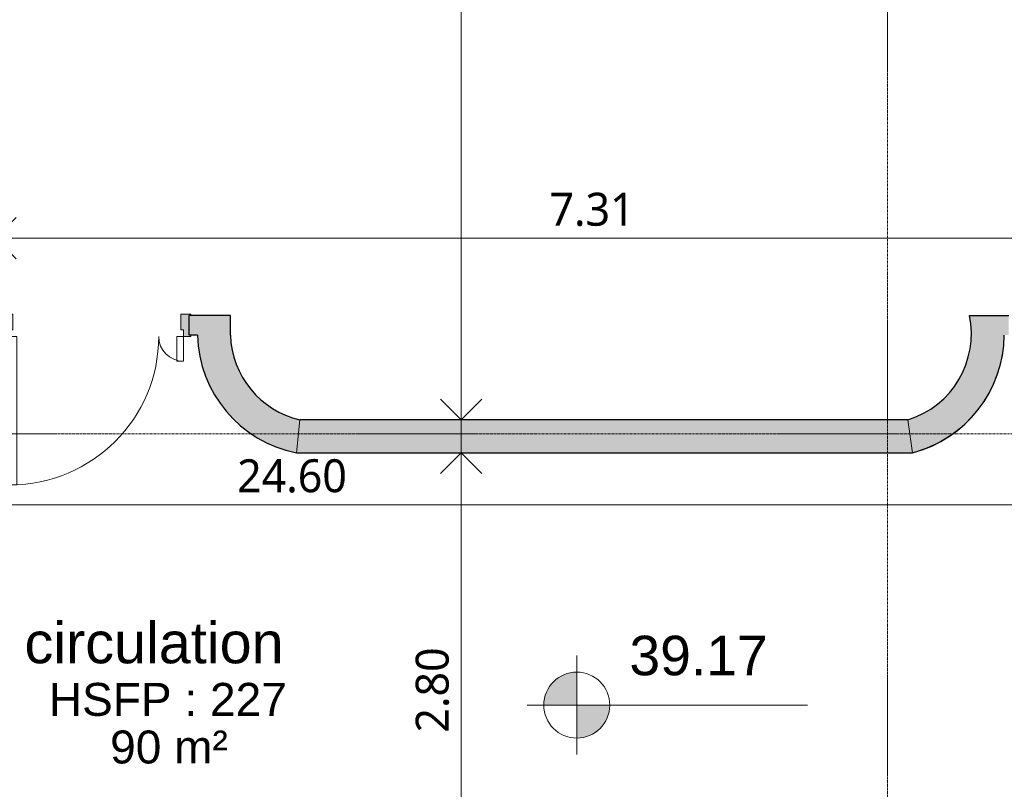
# Model space of a CAD drawing. Header units: millimetres. Extents: x -61176 to 31560, y -11428 to 53287.
# Tile 81 of 124: x -3427 to 2546, y 16703 to 21372. Entities that reach past the tile are written whole.
import ezdxf

# ---------------------------------------------------------------- set-up
doc = ezdxf.new("R2010")
doc.units = ezdxf.units.MM
doc.linetypes.add('Ligne de quadrillage', pattern=[22.225, 12.7, -3.175, 3.175, -3.175])
for name, color, linetype, lineweight in [('A-ANNO-DIMS', 211, 'Continuous', 9), ('A-ANNO-DIMS-100', 211, 'Continuous', 9), ('A-AREA-IDEN', 2, 'Continuous', 9), ('A-DOOR', 31, 'Continuous', 9), ('A-DOOR-FRAM', 31, 'Continuous', 9), ('A-WALL', 113, 'Continuous', 9), ('G-ANNO-DIMS', 111, 'Continuous', 9), ('I-WALL', 2, 'Continuous', 9), ('S-GRID', 1, 'Continuous', 9)]:
    doc.layers.add(name, color=color, linetype=linetype, lineweight=lineweight)
doc.styles.add('Arial_1', font='arial.ttf', dxfattribs={"height": 200})
doc.styles.add('Arial_2', font='arial.ttf', dxfattribs={"height": 240})
doc.styles.add('Arial_B', font='txt', dxfattribs={"height": 250})
doc.styles.add('Trebuchet MS_B', font='txt', dxfattribs={"height": 200})
doc.dimstyles.new('Cotes_linéaires_rouge_2mm', dxfattribs={"dimscale": 304.8, "dimtxt": 206.190181, "dimasz": 0.410105, "dimexe": 0.82021, "dimexo": 0.0625, "dimgap": 0.065617, "dimtad": 1, "dimlfac": 0.001, "dimrnd": 0.01, "dimzin": 0, "dimdsep": 46, "dimtxsty": 'Trebuchet MS_B', "dimblk1": 'OPEN30', "dimblk2": 'OPEN30', "dimsah": 1, "dimcen": 0.09, "dimdle": 0.82021, "dimazin": 0, "dimtfac": 1, "dimtdec": 4, "dimtix": 1, "dimtmove": 0, "dimatfit": 3, "dimfxl": 1.64042, "dimfxlon": 1, "dimtvp": 1, "dimtolj": 1, "dimtzin": 0, "dimarcsym": 2})

# ---------------------------------------------------------------- blocks, each defined once
blk = doc.blocks.new('Tierce  160 - 1_10m x 2_04m-1268919-Niveau 1')
at = {"layer": 'A-DOOR-FRAM'}
h = blk.add_hatch(color=254, dxfattribs=at)
h.paths.add_polyline_path([(570, -68), (570, -60), (560, -60), (560, 60), (570, 60), (570, 68), (510, 68), (510, -28), (525, -28), (525, -68), (560, -68)])
h.paths.add_polyline_path([(-525, -68), (-525, -28), (-510, -28), (-510, 68), (-570, 68), (-570, 60), (-560, 60), (-560, -60), (-570, -60), (-570, -68), (-560, -68)])
at = {"layer": 'A-DOOR'}
for p, q in [((-525, -68), (-485, -68)), ((-525, -968), (-525, -68)), ((-485, -68), (-485, -968)), ((525, -68), (485, -68)), ((485, -68), (485, -218)), ((525, -218), (525, -68)), ((485, -218), (525, -218)), ((-485, -968), (-525, -968))]:
    blk.add_line(p, q, dxfattribs=at)
for centre, radius, start, end in [((-525, -68), 900, 270, 0), ((525, -68), 150, 180, 270)]:
    blk.add_arc(centre, radius, start, end, dxfattribs=at)
at = {"layer": 'A-DOOR-FRAM', "lineweight": 18}
for p, q in [((-510, 68), (-570, 68)), ((-570, 68), (-570, 60)), ((-570, 60), (-560, 60)), ((-560, 60), (-560, -60)), ((-510, -28), (-510, 68)), ((570, 68), (510, 68)), ((510, 68), (510, -28)), ((560, 60), (570, 60)), ((560, -60), (560, 60)), ((570, 60), (570, 68)), ((-525, -68), (-525, -28)), ((-525, -28), (-510, -28)), ((510, -28), (525, -28)), ((525, -28), (525, -68)), ((-560, -60), (-570, -60)), ((-570, -60), (-570, -68)), ((-570, -68), (-525, -68)), ((525, -68), (570, -68)), ((570, -60), (560, -60)), ((570, -68), (570, -60))]:
    blk.add_line(p, q, dxfattribs=at)
blk = doc.blocks.new('Cotes d_élévation - Cote d_élévation - Cible remplie-10655-Niveau 1')
at = {"layer": 'G-ANNO-DIMS'}
h = blk.add_hatch(color=256, dxfattribs=at)
edge = h.paths.add_edge_path()
edge.add_line((0, 0), (-2, 0))
edge.add_arc((0, 0), 2, 90, 180, ccw=False)
edge.add_line((0, 2), (0, 0))
h = blk.add_hatch(color=256, dxfattribs=at)
edge = h.paths.add_edge_path()
edge.add_line((0, 0), (2, 0))
edge.add_arc((0, 0), 2, 270, 360, ccw=False)
edge.add_line((0, -2), (0, 0))
for p, q in [((0, -3), (0, 3)), ((-3, 0), (14, 0))]:
    blk.add_line(p, q, dxfattribs=at)
blk.add_circle((0, 0), 2, dxfattribs=at)
blk = doc.blocks.new('DIMBLOCK165-Niveau 1')
at = {"layer": 'A-ANNO-DIMS-100'}
for p, q in [((-14029.1, 17929.1), (-14029.1, 18679.1)), ((10570.9, 17929.1), (10570.9, 18679.1)), ((10820.9, 18429.1), (-14029.1, 18429.1)), ((-14029.1, 18429.1), (-14029.1, 17929.1)), ((10570.9, 18429.1), (10570.9, 17929.1))]:
    blk.add_line(p, q, dxfattribs=at)
at = {"layer": 'A-ANNO-DIMS-100', "lineweight": 25}
for p, q in [((-14029.1, 18429.1), (-14154.1, 18554.1)), ((-14029.1, 18429.1), (-13904.1, 18554.1)), ((10570.9, 18429.1), (10445.9, 18554.1)), ((-14029.1, 18429.1), (-14154.1, 18304.1)), ((-14029.1, 18429.1), (-13904.1, 18304.1)), ((10570.9, 18429.1), (10445.9, 18304.1))]:
    blk.add_line(p, q, dxfattribs=at)
at = {"layer": 'A-ANNO-DIMS-100', "color": 0, "insert": (-2108.3, 18705), "char_height": 200, "width": 910.033, "attachment_point": 1, "line_spacing_factor": 1.048425, "style": 'Trebuchet MS_B'}
blk.add_mtext('24.60', dxfattribs=at)
blk = doc.blocks.new('_Open30')
at = {"color": 0, "linetype": 'ByBlock', "lineweight": -2}
for p, q in [((-1, 0.268), (0, 0)), ((0, 0), (-1, -0.268)), ((0, 0), (-1, 0))]:
    blk.add_line(p, q, dxfattribs=at)
blk = doc.blocks.new('DIMBLOCK168-Niveau 1')
at = {"layer": 'A-ANNO-DIMS-100'}
for p, q in [((-749.3, 25844), (-749.3, 18694)), ((-249.3, 25594), (-999.3, 25594)), ((-749.3, 25594), (-249.3, 25594)), ((-249.3, 18944), (-999.3, 18944)), ((-749.3, 18944), (-249.3, 18944))]:
    blk.add_line(p, q, dxfattribs=at)
at = {"layer": 'A-ANNO-DIMS-100', "lineweight": 25}
for p, q in [((-749.3, 25594), (-874.3, 25469)), ((-749.3, 25594), (-624.3, 25469)), ((-749.3, 18944), (-874.3, 19069)), ((-749.3, 18944), (-624.3, 19069))]:
    blk.add_line(p, q, dxfattribs=at)
at = {"layer": 'A-ANNO-DIMS-100', "color": 0, "insert": (-1025.2, 21971.9), "char_height": 200, "width": 712.929, "attachment_point": 1, "rotation": 90, "line_spacing_factor": 1.048425, "style": 'Trebuchet MS_B'}
blk.add_mtext('6.65', dxfattribs=at)
blk = doc.blocks.new('DIMBLOCK213-Niveau 1')
at = {"layer": 'A-ANNO-DIMS-100'}
for p, q in [((-3574.1, 19546.1), (-3574.1, 20296.1)), ((3740.9, 19546.1), (3740.9, 20296.1)), ((3990.9, 20046.1), (-3824.1, 20046.1)), ((-3574.1, 20046.1), (-3574.1, 19546.1)), ((3740.9, 20046.1), (3740.9, 19546.1))]:
    blk.add_line(p, q, dxfattribs=at)
at = {"layer": 'A-ANNO-DIMS-100', "lineweight": 25}
for p, q in [((-3574.1, 20046.1), (-3449.1, 20171.1)), ((3740.9, 20046.1), (3615.9, 20171.1)), ((-3574.1, 20046.1), (-3449.1, 19921.1)), ((3740.9, 20046.1), (3615.9, 19921.1))]:
    blk.add_line(p, q, dxfattribs=at)
at = {"layer": 'A-ANNO-DIMS-100', "color": 0, "insert": (-213.7, 20322), "char_height": 200, "width": 712.929, "attachment_point": 1, "line_spacing_factor": 1.048425, "style": 'Trebuchet MS_B'}
blk.add_mtext('7.31', dxfattribs=at)
blk = doc.blocks.new('DIMBLOCK214-Niveau 1')
at = {"layer": 'A-ANNO-DIMS-100'}
for p, q in [((-749.3, 18994), (-749.3, 15694)), ((-249.3, 18744), (-999.3, 18744)), ((-749.3, 18744), (-249.3, 18744)), ((-249.3, 15944), (-999.3, 15944)), ((-749.3, 15944), (-249.3, 15944))]:
    blk.add_line(p, q, dxfattribs=at)
at = {"layer": 'A-ANNO-DIMS-100', "lineweight": 25}
for p, q in [((-749.3, 18744), (-874.3, 18619)), ((-749.3, 18744), (-624.3, 18619)), ((-749.3, 15944), (-874.3, 16069)), ((-749.3, 15944), (-624.3, 16069))]:
    blk.add_line(p, q, dxfattribs=at)
at = {"layer": 'A-ANNO-DIMS-100', "color": 0, "insert": (-1025.2, 17046.9), "char_height": 200, "width": 712.929, "attachment_point": 1, "rotation": 90, "line_spacing_factor": 1.048425, "style": 'Trebuchet MS_B'}
blk.add_mtext('2.80', dxfattribs=at)

msp = doc.modelspace()

# ---------------------------------------------------------------- hatches: boundary and pattern name
at = {"layer": 'A-WALL', "transparency": 33554534}
h = msp.add_hatch(color=55, dxfattribs=at)
h.paths.add_polyline_path([(10415.885, 18743.989), (10570.885, 18744.03), (10570.885, 18943.989), (10415.885, 18943.989)])
h.paths.add_polyline_path([(9295.885, 18743.989), (9295.885, 18943.989), (9240.885, 18943.989), (9240.885, 18743.989)])
h.paths.add_polyline_path([(8560.885, 18743.989), (8560.885, 18943.989), (5935.443, 18943.989), (5935.443, 18743.989), (6121.243, 18743.989)])
h.paths.add_polyline_path([(3960.885, 18743.989), (3960.885, 18943.989), (3750.885, 18943.989), (3750.885, 18743.989)])
h.paths.add_polyline_path([(1988.444, 18743.989), (1960.517, 18943.989), (-1727.571, 18943.989), (-1749.002, 18743.989), (726.261, 18743.989)])
h.paths.add_polyline_path([(-3574.115, 18743.989), (-3574.115, 18943.989), (-7604.115, 18943.989), (-7604.115, 18743.989), (-4668.722, 18743.989)])
h.paths.add_polyline_path([(-8724.115, 18743.989), (-8724.115, 18943.989), (-9094.115, 18943.989), (-9094.115, 18743.989)])
h.paths.add_polyline_path([(-10214.115, 18743.989), (-10214.115, 18943.989), (-14029.115, 18943.989), (-14029.115, 18743.989), (-12761.195, 18743.989)])
at = {"layer": 'I-WALL', "transparency": 33554534}
h = msp.add_hatch(color=55, dxfattribs=at)
h.paths.add_polyline_path([(-2149.115, 19458.188), (-2149.115, 19578.188), (-2399.115, 19578.188), (-2399.115, 19458.188), (-2349.064, 19458.188)])
h.paths.add_polyline_path([(-3519.115, 19458.188), (-3519.115, 19578.188), (-3574.115, 19578.188), (-3574.115, 19458.188)])
for points in [[(1988.444, 18743.989), (2072.461, 18771.507), (2152.641, 18808.755), (2227.861, 18855.21), (2297.068, 18910.224), (2359.295, 18973.025), (2413.67, 19042.735), (2459.432, 19118.379), (2495.941, 19198.897), (2522.686, 19283.164), (2539.293, 19369.999), (2545.526, 19458.206), (2543.79, 19518.364), (2537.216, 19578.188), (2334.105, 19578.188), (2344.669, 19498.23), (2343.368, 19417.588), (2330.23, 19338.012), (2305.541, 19261.231), (2269.837, 19188.912), (2223.893, 19122.625), (2168.706, 19063.809), (2105.475, 19013.742), (2035.573, 18973.511), (1960.517, 18943.989)], [(-1749.002, 18743.989), (-1727.571, 18943.989), (-1803.249, 18967.738), (-1874.7, 19002.175), (-1940.423, 19046.578), (-1999.039, 19100.015), (-2049.315, 19161.362), (-2090.197, 19229.331), (-2120.826, 19302.496), (-2140.558, 19379.319), (-2148.98, 19458.188), (-2349.064, 19458.188), (-2341.197, 19367.005), (-2322.243, 19277.467), (-2292.487, 19190.917), (-2252.374, 19108.654), (-2202.507, 19031.91), (-2143.633, 18961.838), (-2076.635, 18899.487), (-2002.519, 18845.794), (-1922.394, 18801.563), (-1837.464, 18767.457)]]:
    msp.add_hatch(color=55, dxfattribs=at).paths.add_polyline_path(points)
h = msp.add_hatch(color=55, dxfattribs=at)
h.paths.add_polyline_path([(3740.885, 19458.188), (3740.885, 19578.188), (3692.206, 19578.188), (3692.206, 19458.188)])
h.paths.add_polyline_path([(2572.206, 19458.188), (2572.206, 19578.188), (2537.216, 19578.188), (2543.791, 19518.355), (2545.529, 19458.188)])

# ---------------------------------------------------------------- linework, layer by layer
at = {"layer": 'A-WALL'}
for p, q in [((-1727.571, 18943.989), (-1749.002, 18743.989)), ((1988.444, 18743.989), (1960.517, 18943.989))]:
    msp.add_line(p, q, dxfattribs=at)
at = {"layer": 'A-WALL', "lineweight": 25}
for p, q in [((1960.517, 18943.989), (-1727.571, 18943.989)), ((-1749.002, 18743.989), (1988.444, 18743.989))]:
    msp.add_line(p, q, dxfattribs=at)
at = {"layer": 'I-WALL', "lineweight": 25}
for p, q in [((-2149.115, 19578.188), (-2399.115, 19578.188)), ((-2399.115, 19458.188), (-2399.115, 19578.188)), ((-2149.115, 19458.188), (-2149.115, 19578.188)), ((2334.105, 19578.188), (2572.206, 19578.188)), ((-2349.064, 19458.188), (-2399.115, 19458.188))]:
    msp.add_line(p, q, dxfattribs=at)
at = {"layer": 'I-WALL'}
for p, q in [((-2399.115, 19578.188), (-2399.115, 19578.188)), ((2545.526, 19458.188), (2539.294, 19370.009)), ((2539.293, 19369.999), (2522.689, 19283.174)), ((2522.686, 19283.164), (2495.945, 19198.907)), ((2495.941, 19198.897), (2459.437, 19118.388)), ((2459.432, 19118.378), (2413.676, 19042.744)), ((2413.67, 19042.735), (2359.302, 18973.032)), ((2359.295, 18973.024), (2297.075, 18910.229)), ((2297.069, 18910.224), (2227.867, 18855.215)), ((2227.861, 18855.21), (2152.646, 18808.757)), ((2072.461, 18771.507), (1988.444, 18743.989)), ((2152.641, 18808.755), (2072.464, 18771.509))]:
    msp.add_line(p, q, dxfattribs=at)
for centre, radius, start, end in [((1798.245, 19466.713), 547.333, 287.2462358, 11.7515769), ((-1601.961, 19476.713), 747.333, 181.420439, 258.6527184), ((-1601.961, 19476.713), 547.333, 181.9396512, 256.7326602)]:
    msp.add_arc(centre, radius, start, end, dxfattribs=at)
at = {"layer": 'I-WALL', "lineweight": 25}
for centre, radius, start, end in [((1798.245, 19466.713), 547.333, 287.2462358, 11.7515769), ((-1601.961, 19476.713), 747.333, 181.420439, 258.6527184), ((-1601.961, 19476.713), 547.333, 181.9396512, 256.7326602), ((1798.245, 19466.713), 747.333, 284.7442007, 359.3463628)]:
    msp.add_arc(centre, radius, start, end, dxfattribs=at)
at = {"layer": 'S-GRID', "linetype": 'Ligne de quadrillage', "lineweight": 18}
for p, q in [((1837.212, -9486.555), (1837.212, 51986.924)), ((-61176.497, 18858.989), (30259.658, 18858.989))]:
    msp.add_line(p, q, dxfattribs=at)

# ---------------------------------------------------------------- block references
at = {"layer": 'A-DOOR'}
msp.add_blockref('Tierce  160 - 1_10m x 2_04m-1268919-Niveau 1', (-2959.115, 19518.188), dxfattribs=at)
at = {"layer": 'G-ANNO-DIMS', "xscale": 99.99999999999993, "yscale": 99.99999999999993, "zscale": 99.99999999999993}
msp.add_blockref('Cotes d_élévation - Cote d_élévation - Cible remplie-10655-Niveau 1', (-48.203, 17213.873), dxfattribs=at)

# ---------------------------------------------------------------- texts
at = {"layer": 'A-AREA-IDEN', "attachment_point": 1}
for s, insert, char_height, width, style in [('circulation', (-3398.237, 17717.289), 250, 2140.50562, 'Arial_B'), ('HSFP : 227', (-3250.828, 17348.148), 200, 1787.76312, 'Arial_1'), ('90 m²', (-2878.737, 17059.375), 200, 881.85625, 'Arial_1')]:
    msp.add_mtext(s, dxfattribs=dict(at, insert=insert, char_height=char_height, width=width, style=style))

# ---------------------------------------------------------------- dimensions: what is measured, and where the dimension line sits
at = {"layer": 'A-ANNO-DIMS'}
for base, p1, p2, override, picture, middle in [((-749.25, 18943.989), (-249.25, 25593.989), (-249.25, 18943.989), {"dimpost": '<>', "dimfxl": 6650.000003}, 'DIMBLOCK168-Niveau 1', (-873.224, 22268.989)), ((-749.25, 15943.989), (-249.25, 18743.989), (-249.25, 15943.989), {"dimpost": '<>', "dimfxl": 2800.000003}, 'DIMBLOCK214-Niveau 1', (-873.022, 17343.989))]:
    dim = msp.add_linear_dim(base=base, p1=p1, p2=p2, angle=90, dimstyle='Cotes_linéaires_rouge_2mm', override=override, dxfattribs=at)
    dim.commit()
    dim.dimension.update_dxf_attribs({"geometry": picture, "text_midpoint": middle})
for base, p1, p2, override, picture, middle in [((-3574.115138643, 20046.061528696), (3740.884861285, 19546.061528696), (-3574.115138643, 19546.061528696), {"dimpost": '<>', "dimfxl": 7315}, 'DIMBLOCK213-Niveau 1', (83.384861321, 20169.832568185)), ((-14029.115, 18429.066), (10570.885, 17929.066), (-14029.115, 17929.066), {"dimpost": '<>', "dimfxl": 24599.999999}, 'DIMBLOCK165-Niveau 1', (-1729.115, 18553.039))]:
    dim = msp.add_linear_dim(base=base, p1=p1, p2=p2, dimstyle='Cotes_linéaires_rouge_2mm', override=override, dxfattribs=at)
    dim.commit()
    dim.dimension.update_dxf_attribs({"geometry": picture, "text_midpoint": middle})

# ---------------------------------------------------------------- next in the draw order: texts
at = {"layer": 'G-ANNO-DIMS', "insert": (271.254, 17634.465), "char_height": 240, "width": 1004.89974, "attachment_point": 1, "line_spacing_factor": 0.941778, "style": 'Arial_2', "bg_fill": 3, "box_fill_scale": 1.25, "bg_fill_color": 256, "bg_fill_true_color": 13158600, "bg_fill_transparency": 0}
msp.add_mtext('39.17', dxfattribs=at)

doc.saveas('drawing.dxf')
